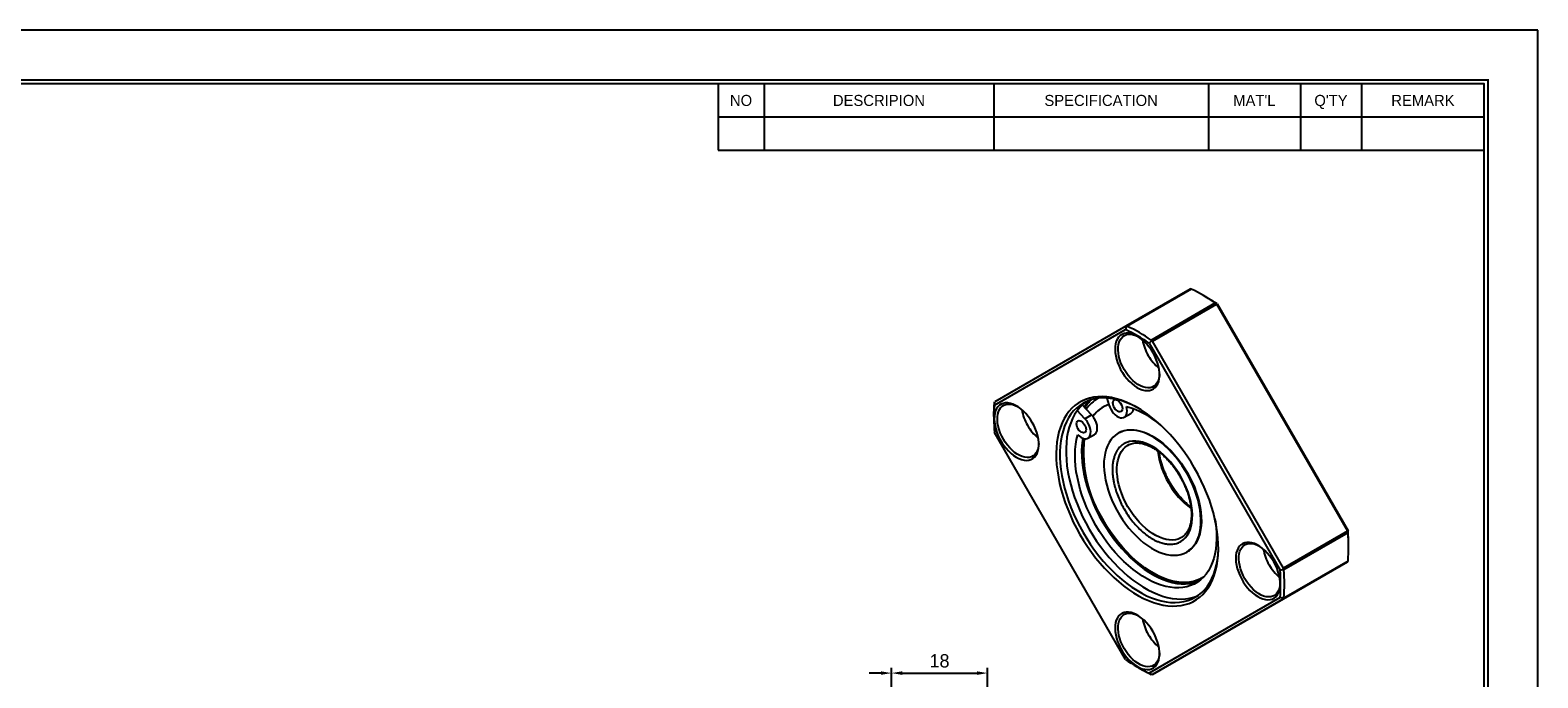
# Model space of a CAD drawing. Header units: millimetres. Extents: x 0 to 426, y 0 to 302.
# Tile 3 of 3: x 144 to 426, y 180 to 302. Entities that reach past the tile are written whole.
import ezdxf
from ezdxf.enums import TextEntityAlignment as Align

# ---------------------------------------------------------------- set-up
doc = ezdxf.new("R2010")
doc.units = ezdxf.units.MM
doc.layers.get('DEFPOINTS').update_dxf_attribs({"linetype": 'CONTINUOUS'})
doc.layers.add('L1', color=7, linetype='CONTINUOUS')
doc.layers.add('OUTLINE', color=7, linetype='CONTINUOUS')
doc.dimstyles.get("Standard").update_dxf_attribs({"dimtxt": 2.5, "dimasz": 2, "dimexe": 1, "dimexo": 0, "dimgap": 1, "dimtad": 1, "dimdec": 3, "dimzin": 11, "dimdsep": 46, "dimtxsty": 'Standard', "dimcen": 0, "dimclrd": 5, "dimclre": 5, "dimclrt": 3, "dimadec": 0, "dimazin": 0, "dimtfac": 0.6, "dimtdec": 3, "dimtmove": 0, "dimatfit": 3, "dimfxl": 0, "dimtolj": 1, "dimtzin": 11, "dimarcsym": 0})

# ---------------------------------------------------------------- blocks, each defined once
blk = doc.blocks.new('표제란')
at = {"layer": 'L1', "color": 0}
for p, q in [((297, 210), (0, 210)), ((297, 0), (297, 210))]:
    blk.add_line(p, q, dxfattribs=at)
at = {"layer": 'L1'}
for p, q in [((190, 203), (190, 194.34)), ((196, 203), (196, 194.34)), ((226, 203), (226, 194.34)), ((254, 203), (254, 194.34)), ((266, 203), (266, 194.34)), ((274, 203), (274, 194.34)), ((190, 198.67), (290, 198.67)), ((190, 194.34), (290, 194.34))]:
    blk.add_line(p, q, dxfattribs=at)
at = {"layer": 'L1', "const_width": 0.25}
blk.add_lwpolyline([(290.5, 6.5), (290.5, 203.5), (10, 203.5), (10, 6.5)], close=True, dxfattribs=at)
at = {"layer": 'L1'}
blk.add_lwpolyline([(290, 7), (290, 203), (10.5, 203), (10.5, 7)], close=True, dxfattribs=at)
for s, p in [('NO', (193, 200.83)), ('DESCRIPION', (211, 200.83)), ('SPECIFICATION', (240, 200.83)), ("MAT'L", (260, 200.83)), ("Q'TY", (270, 200.83)), ('REMARK', (282, 200.83))]:
    blk.add_text(s, height=1.444, dxfattribs=at).set_placement(p, align=Align.MIDDLE_CENTER)
for tag, p in [('필렛', (179.25, 10.9)), ('모따기', (179.25, 8.3))]:
    blk.add_attdef(tag, text='', height=1.15, dxfattribs=at).set_placement(p, align=Align.MIDDLE_LEFT)
at = {"layer": 'OUTLINE', "ltscale": 0.5}
for tag, p, height in [('TITLE', (237.17, 24.41), 2.5), ('도번', (251.18, 15.64), 2.5), ('SCALE', (253.78, 9.55), 1.2), ('DATE', (277.02, 9.51), 1.2)]:
    blk.add_attdef(tag, p, '', height=height, dxfattribs=at)
blk = doc.blocks.new('*D8')
at = {"layer": 'DEFPOINTS', "color": 0, "ltscale": 0.5}
for p in [(323.35, 181.08), (305.35, 168.37), (323.35, 168.12)]:
    blk.add_point(p, dxfattribs=at)
at = {"layer": 'OUTLINE', "color": 5, "lineweight": -2, "ltscale": 0.5}
for p, q in [((305.35, 168.37), (305.35, 182.08)), ((307.35, 181.08), (321.35, 181.08)), ((323.35, 168.12), (323.35, 182.08))]:
    blk.add_line(p, q, dxfattribs=at)
at = {"layer": 'OUTLINE', "color": 5, "ltscale": 0.5}
for points in [[(307.35, 181.41), (307.35, 180.74), (305.35, 181.08)], [(321.35, 181.41), (321.35, 180.74), (323.35, 181.08)]]:
    blk.add_solid(points, dxfattribs=at)
at = {"layer": 'OUTLINE', "color": 3, "ltscale": 0.5, "insert": (314.35, 183.36), "char_height": 2.5, "attachment_point": 5}
blk.add_mtext('\\A1;18', dxfattribs=at)

msp = doc.modelspace()

# ---------------------------------------------------------------- linework, layer by layer
at = {"layer": 'OUTLINE'}
for p, q in [((361.3124, 253.0409), (349.2916, 246.1014)), ((361.5331, 253.0316), (349.5123, 246.0922)), ((361.4641, 253.0603), (361.3124, 253.0409)), ((364.1422, 251.633), (363.7887, 251.8371)), ((354.0148, 243.493), (366.0355, 250.4324)), ((354.2355, 243.2473), (366.2563, 250.1868)), ((366.2563, 250.1868), (366.188, 250.3333)), ((366.2563, 250.1868), (390.8124, 207.6545)), ((366.3599, 250.2465), (390.9159, 207.7142)), ((349.2916, 246.1014), (324.7355, 231.9209)), ((349.3598, 246.0727), (349.188, 245.4643)), ((349.2916, 246.1014), (349.3598, 246.0727)), ((324.632, 231.2838), (349.188, 245.4643)), ((354.0837, 243.3456), (353.632, 242.8988)), ((354.0837, 243.3456), (354.2355, 243.2473)), ((378.7916, 200.715), (354.2355, 243.2473)), ((353.632, 242.8988), (378.188, 200.3666)), ((324.6428, 231.7992), (324.632, 231.2838)), ((324.6428, 231.7992), (324.7355, 231.9209)), ((345.7119, 232.6157), (346.0904, 231.3419)), ((324.5399, 229.1793), (324.5399, 228.7711)), ((341.5919, 228.7441), (340.147, 230.2694)), ((342.8293, 229.4585), (341.0705, 231.3151)), ((341.5919, 228.7441), (342.8293, 229.4585)), ((348.9735, 229.0151), (350.2109, 229.7295)), ((349.3568, 231.0186), (349.3621, 231.0006)), ((349.188, 183.6198), (324.632, 226.152)), ((341.4976, 227.6717), (341.5278, 227.6021)), ((347.9115, 226.0772), (347.8139, 226.0208)), ((348.204, 226.246), (348.6227, 226.4313)), ((340.2518, 225.7397), (340.2389, 225.7533)), ((342.1653, 225.0836), (343.4055, 225.7995)), ((359.6972, 206.497), (359.6623, 206.4765)), ((390.8124, 207.6545), (378.7916, 200.715)), ((390.9147, 207.3404), (378.8939, 200.401)), ((390.9051, 207.522), (390.8124, 207.6545)), ((360.6629, 203.7634), (360.7605, 203.8197)), ((361.0537, 203.989), (361.1677, 204.0625)), ((391.0079, 204.687), (391.0079, 205.0952)), ((390.8124, 201.9454), (366.2563, 187.7649)), ((378.7916, 195.0059), (390.8124, 201.9454)), ((378.8008, 200.5344), (378.7916, 200.715)), ((378.8939, 195.2018), (390.9147, 202.1412)), ((390.8124, 201.9454), (390.9051, 202.0671)), ((378.188, 200.3666), (378.8008, 200.5344)), ((378.188, 195.2348), (353.632, 181.0543)), ((354.2355, 180.8254), (378.7916, 195.0059)), ((378.8008, 195.0794), (378.188, 195.2348)), ((378.8008, 195.0794), (378.7916, 195.0059)), ((366.2563, 187.7649), (354.2355, 180.8254)), ((351.4056, 182.2333), (351.7592, 182.0291)), ((354.0837, 180.8059), (353.632, 181.0543)), ((354.2355, 180.8254), (354.0837, 180.8059))]:
    msp.add_line(p, q, dxfattribs=at)
at = {"layer": 'OUTLINE', "color": 5, "ltscale": 0.2}
msp.add_line((303.7935, 181.0789), (301.1607, 181.0835), dxfattribs=at)
at = {"layer": 'OUTLINE', "flags": 128}
for points in [[(354.3599, 241.0921), (353.9903, 241.6845), (353.5845, 242.2446), (353.1481, 242.7646), (352.6874, 243.2373), (352.2087, 243.6559), (351.7188, 244.0146), (351.2246, 244.3084), (350.7329, 244.5331), (350.2508, 244.6856), (349.785, 244.7637), (349.3419, 244.7664), (348.9279, 244.6936), (348.5487, 244.5463), (348.2097, 244.3266), (347.9156, 244.0376), (347.6706, 243.6833), (347.4781, 243.2688), (347.3407, 242.7998), (347.2605, 242.2828), (347.2386, 241.7253), (347.2752, 241.135), (347.3698, 240.5201), (347.5211, 239.8894), (347.7271, 239.2516), (347.9847, 238.6157), (348.2904, 237.9908), (348.64, 237.3854), (349.0284, 236.8081), (349.4502, 236.2671), (349.8995, 235.7699), (350.3701, 235.3235), (350.8552, 234.9341), (351.3482, 234.6073), (351.842, 234.3476), (352.3297, 234.1587), (352.8045, 234.0432), (353.2598, 234.0027), (353.689, 234.0378), (354.0863, 234.148), (354.446, 234.3319), (354.7631, 234.5866), (355.0332, 234.9088), (355.2523, 235.2939), (355.4176, 235.7365), (355.5265, 236.2303), (355.5777, 236.7685), (355.5704, 237.3435), (355.5047, 237.9471), (355.3815, 238.571), (355.2025, 239.2064), (354.9703, 239.8443), (354.6881, 240.4759), (354.3599, 241.0921)], [(348.9428, 237.9638), (348.6257, 238.5612), (348.3551, 239.1735), (348.135, 239.7917), (347.969, 240.4062), (347.8593, 241.0077), (347.8078, 241.5872), (347.8152, 242.1358), (347.8813, 242.6452), (348.0053, 243.1078), (348.1851, 243.5164), (348.4181, 243.865), (348.7007, 244.1481), (349.0287, 244.3616), (349.3971, 244.5022), (349.8003, 244.5677), (350.2322, 244.5572), (350.6862, 244.4709), (351.1555, 244.3099), (351.5544, 244.1198)], [(355.5794, 237.1477), (355.5445, 236.7078), (355.4493, 236.2209), (355.2972, 235.7844), (355.0903, 235.4051), (354.832, 235.0887), (354.5261, 234.8399), (354.1773, 234.6625), (353.7908, 234.5592), (353.3725, 234.5317), (352.9287, 234.5802), (352.4662, 234.7041), (351.9919, 234.9015), (351.5131, 235.1693), (351.0371, 235.5037), (350.571, 235.8993), (350.1219, 236.3504), (349.6966, 236.85), (349.3015, 237.3905), (348.9428, 237.9638)], [(324.5399, 229.1793), (324.5399, 229.1793), (324.5458, 229.8265), (324.5633, 230.4667), (324.5924, 231.0997), (324.6332, 231.7251)], [(362.16, 219.4672), (361.4778, 220.6016), (360.7575, 221.7082), (360.0016, 222.7828), (359.2132, 223.8212), (358.3952, 224.8196), (357.5507, 225.7741), (356.6829, 226.6812), (355.7951, 227.5373), (354.8907, 228.3393), (353.973, 229.084), (353.0457, 229.7688), (352.1121, 230.3909), (351.1759, 230.948), (350.2405, 231.438), (349.3096, 231.8591), (348.3867, 232.2096), (347.4752, 232.4882), (346.5787, 232.6939), (345.7004, 232.8259), (344.8439, 232.8836), (344.0122, 232.8669), (343.2086, 232.7758), (342.4361, 232.6107), (341.6977, 232.3722), (340.9961, 232.0612), (340.334, 231.6788), (339.7139, 231.2266), (339.1382, 230.7063), (338.6091, 230.1197), (338.1285, 229.4692), (337.6982, 228.7572), (337.32, 227.9864), (336.9953, 227.1598), (336.7252, 226.2804), (336.5108, 225.3516), (336.353, 224.3769), (336.2522, 223.3601), (336.209, 222.305), (336.2234, 221.2155), (336.2954, 220.0959), (336.4248, 218.9503), (336.611, 217.7832), (336.8533, 216.5989), (337.1509, 215.4019), (337.5025, 214.1968), (337.9069, 212.9881), (338.3626, 211.7805), (338.8677, 210.5785), (339.4204, 209.3866), (340.0186, 208.2094), (340.66, 207.0514), (341.3421, 205.917), (342.0625, 204.8104), (342.8183, 203.7358), (343.6067, 202.6974), (344.4247, 201.699), (345.2692, 200.7445), (346.137, 199.8374), (347.0248, 198.9813), (347.9293, 198.1793), (348.8469, 197.4346), (349.7743, 196.7498), (350.7079, 196.1277), (351.6441, 195.5706), (352.5794, 195.0806), (353.5103, 194.6595), (354.4333, 194.309), (355.3447, 194.0303), (356.2413, 193.8247), (357.1195, 193.6927), (357.9761, 193.635), (358.8077, 193.6517), (359.6113, 193.7427), (360.3838, 193.9079), (361.1222, 194.1464), (361.8238, 194.4574), (362.4859, 194.8397), (363.106, 195.2919), (363.6817, 195.8123), (364.2109, 196.3989), (364.6915, 197.0494), (365.1217, 197.7614), (365.4999, 198.5322), (365.8247, 199.3588), (366.0948, 200.2382), (366.3091, 201.167), (366.467, 202.1416), (366.5677, 203.1585), (366.611, 204.2136), (366.5966, 205.303), (366.5245, 206.4227), (366.3952, 207.5682), (366.209, 208.7354), (365.9666, 209.9197), (365.6691, 211.1167), (365.3174, 212.3218), (364.913, 213.5305), (364.4574, 214.7381), (363.9522, 215.9401), (363.3996, 217.132), (362.8014, 218.3091), (362.16, 219.4672)], [(351.5902, 230.7096), (351.2971, 230.8716), (350.3661, 231.3414), (349.4406, 231.7406), (348.5243, 232.0678), (347.6207, 232.3215), (346.7335, 232.5008), (345.8662, 232.6049), (345.0221, 232.6335), (344.2047, 232.5865), (343.417, 232.464), (342.6623, 232.2665), (341.9436, 231.9948), (341.2635, 231.6499), (340.625, 231.2333), (340.0303, 230.7466), (339.482, 230.1916), (338.9822, 229.5706), (338.5328, 228.8861), (338.1356, 228.1407), (337.7922, 227.3374), (337.5039, 226.4793), (337.2719, 225.5698), (337.0971, 224.6126), (336.9802, 223.6113), (336.9216, 222.5701), (336.9216, 221.4928), (336.9802, 220.3839), (337.0971, 219.2477), (337.2719, 218.0887), (337.5039, 216.9113), (337.7922, 215.7204), (338.1356, 214.5206), (338.5328, 213.3166), (338.9822, 212.1132), (339.482, 210.9151), (340.0303, 209.7271), (340.625, 208.5538), (341.2635, 207.3999), (341.9436, 206.2699), (342.6623, 205.1683), (343.417, 204.0995), (344.2047, 203.0676), (345.0221, 202.0767), (345.8662, 201.1308), (346.7335, 200.2335), (347.6207, 199.3885), (348.5243, 198.599), (349.4406, 197.8682), (350.3661, 197.1989), (351.2971, 196.5938), (352.23, 196.0552), (353.161, 195.5854), (354.0865, 195.1862), (355.0028, 194.859), (355.9063, 194.6053), (356.7935, 194.426), (357.6609, 194.3219), (358.505, 194.2933), (359.3224, 194.3403), (360.11, 194.4628), (360.8647, 194.6603), (361.5835, 194.932), (362.2635, 195.2769), (362.9021, 195.6935), (363.4967, 196.1802), (364.0451, 196.7352), (364.5449, 197.3562), (364.9943, 198.0407), (365.3915, 198.7861), (365.7349, 199.5894), (366.0232, 200.4475), (366.2552, 201.357), (366.43, 202.3142), (366.5469, 203.3154), (366.6055, 204.3567), (366.6117, 204.6888)], [(341.8453, 231.9506), (341.7563, 231.8864), (341.1617, 231.3997), (340.6134, 230.8447), (340.1135, 230.2238), (339.6641, 229.5392), (339.2669, 228.7938), (338.9235, 227.9905), (338.6353, 227.1324), (338.4033, 226.2229), (338.2285, 225.2657), (338.1116, 224.2645), (338.053, 223.2232), (338.053, 222.146), (338.1116, 221.0371), (338.2285, 219.9008), (338.4033, 218.7418), (338.6353, 217.5645), (338.9235, 216.3736), (339.2669, 215.1737), (339.6641, 213.9697), (340.1135, 212.7663), (340.6134, 211.5682), (341.1617, 210.3802), (341.7563, 209.2069), (342.3949, 208.053), (343.0749, 206.923), (343.7937, 205.8215), (344.5484, 204.7526), (345.336, 203.7207), (346.1535, 202.7298), (346.9976, 201.7839), (347.8649, 200.8867), (348.7521, 200.0416), (349.6556, 199.2521), (350.572, 198.5213), (351.4975, 197.852), (352.4285, 197.2469), (353.3613, 196.7084), (354.2923, 196.2385), (355.2178, 195.8393), (356.1342, 195.5121), (357.0377, 195.2584), (357.9249, 195.0791), (358.7922, 194.975), (359.6363, 194.9464), (360.4538, 194.9934), (361.2414, 195.1159), (361.9961, 195.3134), (362.7149, 195.5851), (362.8131, 195.6293)], [(348.3486, 231.5412), (348.4891, 231.2487), (348.5774, 230.9516), (348.6075, 230.67), (348.5774, 230.4232), (348.4891, 230.228), (348.3486, 230.0977), (348.1656, 230.0412), (347.9524, 230.0623), (347.7236, 230.1596), (347.4948, 230.3264), (347.2817, 230.5515), (347.0986, 230.8193), (346.9581, 231.1118), (346.8698, 231.409), (346.8397, 231.6905), (346.8698, 231.9373), (346.9581, 232.1325), (347.0986, 232.2628), (347.2817, 232.3193), (347.4948, 232.2982), (347.7236, 232.2009), (347.9524, 232.0341), (348.1656, 231.8091), (348.3486, 231.5412)], [(331.7325, 228.0253), (331.3629, 228.6177), (330.9571, 229.1778), (330.5207, 229.6979), (330.06, 230.1705), (329.5813, 230.5891), (329.0914, 230.9478), (328.5972, 231.2416), (328.1055, 231.4663), (327.6234, 231.6188), (327.1575, 231.6969), (326.7145, 231.6996), (326.3005, 231.6268), (325.9213, 231.4795), (325.5823, 231.2598), (325.2882, 230.9708), (325.0432, 230.6166), (324.8507, 230.202), (324.7133, 229.733), (324.6331, 229.2161), (324.6111, 228.6585), (324.6477, 228.0682), (324.7424, 227.4533), (324.8937, 226.8226), (325.0997, 226.1848), (325.3573, 225.549), (325.663, 224.924), (326.0125, 224.3186), (326.4009, 223.7413), (326.8228, 223.2003), (327.2721, 222.7031), (327.7427, 222.2567), (328.2278, 221.8673), (328.7207, 221.5405), (329.2145, 221.2808), (329.7023, 221.0919), (330.1771, 220.9764), (330.6323, 220.9359), (331.0616, 220.971), (331.4589, 221.0813), (331.8186, 221.2651), (332.1357, 221.5199), (332.4058, 221.8421), (332.6249, 222.2272), (332.7901, 222.6697), (332.8991, 223.1636), (332.9503, 223.7017), (332.943, 224.2767), (332.8772, 224.8803), (332.754, 225.5042), (332.5751, 226.1396), (332.3429, 226.7775), (332.0607, 227.4091), (331.7325, 228.0253)], [(326.3153, 224.897), (325.9982, 225.4944), (325.7276, 226.1068), (325.5076, 226.7249), (325.3415, 227.3394), (325.2319, 227.9409), (325.1804, 228.5204), (325.1878, 229.069), (325.2539, 229.5784), (325.3779, 230.041), (325.5577, 230.4496), (325.7907, 230.7982), (326.0733, 231.0814), (326.4013, 231.2949), (326.7697, 231.4354), (327.1729, 231.501), (327.6048, 231.4905), (328.0588, 231.4041), (328.528, 231.2432), (328.927, 231.053)], [(346.0904, 231.3419), (346.2421, 230.9219), (346.4439, 230.5106), (346.6892, 230.1221), (346.9694, 229.7694), (347.2753, 229.4645), (347.5963, 229.2177), (347.9216, 229.0374), (348.2402, 228.9298), (348.5414, 228.8984), (348.8148, 228.9443), (349.0512, 229.066), (349.2427, 229.2593), (349.3827, 229.5177), (349.4664, 229.8324), (349.4911, 230.1928), (349.456, 230.5866), (349.3621, 231.0006)], [(348.2536, 231.6911), (348.336, 231.5337), (348.4311, 231.3837)], [(341.5404, 227.6096), (341.6809, 227.3171), (341.7692, 227.02), (341.7993, 226.7384), (341.7692, 226.4916), (341.6809, 226.2965), (341.5404, 226.1662), (341.3573, 226.1096), (341.1442, 226.1307), (340.9154, 226.228), (340.6866, 226.3949), (340.4735, 226.6199), (340.2904, 226.8878), (340.1499, 227.1802), (340.0616, 227.4774), (340.0315, 227.7589), (340.0616, 228.0057), (340.1499, 228.2009), (340.2904, 228.3312), (340.4735, 228.3877), (340.6866, 228.3666), (340.9154, 228.2694), (341.1442, 228.1025), (341.3573, 227.8775), (341.5404, 227.6096)], [(340.2518, 225.7397), (340.5606, 225.4537), (340.8812, 225.2274), (341.203, 225.0685), (341.5152, 224.9822), (341.8073, 224.9713), (342.0698, 225.0363), (342.2939, 225.1749), (342.472, 225.3826), (342.5984, 225.6525), (342.6686, 225.9754), (342.6805, 226.3408), (342.6337, 226.7364), (342.5296, 227.1491), (342.3717, 227.5651), (342.1654, 227.9705)], [(360.6634, 203.7637), (361.1596, 204.0983), (361.6108, 204.503), (362.0143, 204.975), (362.3673, 205.5113), (362.6677, 206.1085), (362.9133, 206.7626), (363.1027, 207.4695), (363.2346, 208.2245), (363.3081, 209.0227), (363.3229, 209.859), (363.2787, 210.728), (363.1759, 211.6239), (363.0151, 212.5411), (362.7974, 213.4735), (362.5242, 214.4151), (362.1973, 215.3598), (361.8187, 216.3014), (361.391, 217.2339), (360.9169, 218.1513), (360.3995, 219.0475), (359.8421, 219.9167), (359.2484, 220.7534), (358.6222, 221.552), (357.9675, 222.3075), (357.2887, 223.0148), (356.5901, 223.6695), (355.8763, 224.2673), (355.1518, 224.8042), (354.4214, 225.2769), (353.6898, 225.6822), (352.9617, 226.0176), (352.242, 226.2808), (351.5352, 226.4701), (350.8459, 226.5843), (350.1786, 226.6228), (349.5377, 226.5851), (348.9272, 226.4716), (348.3512, 226.283), (347.8134, 226.0205), (347.3172, 225.6859), (346.866, 225.2813), (346.4625, 224.8092), (346.1095, 224.2729), (345.8091, 223.6757), (345.5635, 223.0216), (345.3741, 222.3147), (345.2422, 221.5597), (345.1687, 220.7615), (345.1539, 219.9252), (345.1981, 219.0562), (345.3009, 218.1603), (345.4617, 217.2431), (345.6794, 216.3107), (345.9526, 215.3691), (346.2795, 214.4244), (346.6581, 213.4828), (347.0858, 212.5503), (347.5599, 211.6329), (348.0773, 210.7367), (348.6347, 209.8675), (349.2284, 209.0308), (349.8546, 208.2322), (350.5093, 207.4767), (351.1881, 206.7694), (351.8867, 206.1147), (352.6005, 205.5169), (353.325, 204.98), (354.0554, 204.5073), (354.787, 204.102), (355.5151, 203.7666), (356.2348, 203.5035), (356.9416, 203.3141), (357.6309, 203.1999), (358.2982, 203.1615), (358.9391, 203.1991), (359.5496, 203.3126), (360.1256, 203.5012), (360.6634, 203.7637)], [(347.9115, 226.0772), (348.1749, 226.2172), (348.7323, 226.443), (349.326, 226.5941), (349.9522, 226.6698), (350.6068, 226.6694), (351.2857, 226.593), (351.9843, 226.4411), (352.6981, 226.2146), (353.4226, 225.9151), (354.153, 225.5445), (354.8846, 225.1051), (355.6126, 224.5999), (356.3324, 224.0321), (357.0392, 223.4054), (357.7285, 222.7238), (358.3957, 221.9918), (359.0367, 221.2141), (359.6471, 220.3958), (360.2231, 219.5422), (360.761, 218.6587), (361.2571, 217.7512), (361.7084, 216.8255), (362.1119, 215.8877), (362.4649, 214.9438), (362.7652, 213.9998), (363.0109, 213.0621), (363.2003, 212.1366), (363.3322, 211.2293), (363.4057, 210.3461), (363.4205, 209.4928), (363.3763, 208.6749), (363.2735, 207.8976), (363.1127, 207.1661), (362.895, 206.485), (362.6218, 205.8589), (362.2949, 205.2916), (361.9163, 204.7871), (361.4886, 204.3484), (361.0145, 203.9784), (360.7605, 203.8197)], [(332.9519, 224.0809), (332.9171, 223.641), (332.8219, 223.1541), (332.6697, 222.7177), (332.4629, 222.3383), (332.2046, 222.0219), (331.8987, 221.7731), (331.5499, 221.5957), (331.1634, 221.4925), (330.745, 221.4649), (330.3013, 221.5134), (329.8387, 221.6373), (329.3645, 221.8347), (328.8857, 222.1026), (328.4097, 222.4369), (327.9436, 222.8326), (327.4945, 223.2836), (327.0692, 223.7832), (326.6741, 224.3237), (326.3153, 224.897)], [(365.948, 210.0011), (366.0412, 209.4147), (366.1718, 208.3297), (366.2438, 207.2707), (366.257, 206.2424), (366.2112, 205.2494), (366.1066, 204.296), (365.9439, 203.3866), (365.7235, 202.5252), (365.4467, 201.7156), (365.1144, 200.9614), (364.7284, 200.2659), (364.2902, 199.6323), (363.8018, 199.0634), (363.2653, 198.5616), (362.6833, 198.1293), (362.0582, 197.7683), (361.3928, 197.4803), (360.6902, 197.2665), (359.9533, 197.1279), (359.1856, 197.0651), (358.3903, 197.0784), (357.5711, 197.1676), (356.7315, 197.3326), (355.8754, 197.5724), (355.0065, 197.886), (354.1287, 198.2721), (353.2459, 198.7288), (352.362, 199.2543), (351.4809, 199.8461), (350.6066, 200.5016), (349.7429, 201.2179), (348.8937, 201.9919), (348.0628, 202.82), (347.2538, 203.6986), (346.4704, 204.6238), (345.716, 205.5914), (344.994, 206.5973), (344.3076, 207.6368), (343.6598, 208.7054), (343.0536, 209.7984), (342.4916, 210.9108), (341.9763, 212.0377), (341.51, 213.1742), (341.0948, 214.3151), (340.7326, 215.4554), (340.4249, 216.5901), (340.1731, 217.714), (339.9783, 218.8221), (339.8414, 219.9097), (339.7631, 220.9717), (339.7436, 222.0036), (339.783, 223.0006), (339.8812, 223.9585), (340.0377, 224.8728), (340.2518, 225.7396), (340.2518, 225.7396)], [(341.1798, 225.0777), (341.1186, 224.6728), (341.0204, 223.715), (340.981, 222.7179), (341.0005, 221.6861), (341.0789, 220.624), (341.2157, 219.5365), (341.4105, 218.4283), (341.6623, 217.3044), (341.97, 216.1698), (342.3323, 215.0295), (342.7475, 213.8886), (343.2137, 212.7521), (343.729, 211.6252), (344.291, 210.5127), (344.8972, 209.4198), (345.545, 208.3512), (346.2314, 207.3116), (346.9534, 206.3058), (347.7078, 205.3381), (348.4912, 204.4129), (349.3002, 203.5343), (350.1311, 202.7062), (350.9803, 201.9323), (351.844, 201.216), (352.7183, 200.5604), (353.5994, 199.9686), (354.4833, 199.4432), (355.3662, 198.9864), (356.244, 198.6004), (357.1129, 198.2867), (357.969, 198.0469), (358.8085, 197.882), (359.6277, 197.7927), (360.423, 197.7794), (361.1908, 197.8422), (361.9276, 197.9809), (362.6303, 198.1946), (362.9735, 198.3319)], [(349.6627, 212.2497), (349.2287, 213.0491), (348.8398, 213.8659), (348.4991, 214.6932), (348.2095, 215.5242), (347.9734, 216.352), (347.7926, 217.1697), (347.6689, 217.9706), (347.603, 218.748), (347.5957, 219.4955), (347.647, 220.2068), (347.7563, 220.8762), (347.9229, 221.498), (348.1454, 222.067), (348.4218, 222.5787), (348.75, 223.0287), (349.1271, 223.4133), (349.5501, 223.7293), (349.882, 223.9133)], [(359.5384, 205.7122), (359.9922, 206.0235), (360.3996, 206.4063), (360.7574, 206.8573), (361.0627, 207.373), (361.3131, 207.9493), (361.5065, 208.5814), (361.6415, 209.2644), (361.7168, 209.9927), (361.7318, 210.7604), (361.6866, 211.5614), (361.5814, 212.3893), (361.4171, 213.2372), (361.1949, 214.0985), (360.9168, 214.9662), (360.5849, 215.8333), (360.2019, 216.6928), (359.7708, 217.5378), (359.2953, 218.3615), (358.779, 219.1573), (358.2262, 219.9187), (357.6412, 220.6397), (357.0289, 221.3143), (356.3941, 221.9373), (355.7419, 222.5036), (355.0776, 223.0085), (354.4066, 223.4482), (353.7342, 223.8189), (353.0659, 224.1178), (352.407, 224.3423), (351.7628, 224.4908), (351.1386, 224.562), (350.5394, 224.5554), (349.9699, 224.4709), (349.4348, 224.3094), (348.9384, 224.072)], [(359.6623, 206.4765), (359.5476, 206.4133), (359.0624, 206.2049), (358.5408, 206.0705), (357.9871, 206.0112), (357.4058, 206.0275), (356.8018, 206.1193), (356.18, 206.2859), (355.5457, 206.5258), (354.9041, 206.837), (354.2604, 207.217), (353.6201, 207.6627), (352.9885, 208.1703), (352.3707, 208.7356), (351.7719, 209.3539), (351.1971, 210.0202), (350.6509, 210.7289), (350.1381, 211.4741), (349.6627, 212.2497)], [(363.8042, 199.0659), (363.7923, 199.0581), (363.1741, 198.7011), (362.5161, 198.4164), (361.821, 198.2053), (361.0921, 198.0688), (360.3325, 198.0074), (359.5458, 198.0214), (358.7353, 198.1107), (357.9048, 198.275), (357.0579, 198.5135), (356.1984, 198.8251), (355.3301, 199.2086), (354.457, 199.662), (353.5829, 200.1835), (352.7117, 200.7707), (351.8473, 201.4209), (350.9936, 202.1313), (350.1544, 202.8987), (349.3335, 203.7197), (348.5344, 204.5906), (347.7609, 205.5075), (347.0162, 206.4662), (346.3038, 207.4627), (345.6269, 208.4923), (344.9884, 209.5505)], [(363.5363, 198.8986), (363.2717, 198.7574), (362.6136, 198.4728), (361.9186, 198.2617), (361.1897, 198.1251), (360.4301, 198.0637), (359.6434, 198.0777), (358.8329, 198.167), (358.0024, 198.3313), (357.1555, 198.5698), (356.296, 198.8815), (355.4277, 199.2649), (354.5546, 199.7184), (353.6805, 200.2398), (352.8093, 200.827), (351.9449, 201.4773), (351.0912, 202.1877), (350.252, 202.9551), (349.4311, 203.776), (348.632, 204.6469), (347.8584, 205.5638), (347.1138, 206.5226), (346.4014, 207.519), (345.7245, 208.5486), (345.086, 209.6068)], [(376.9873, 201.9003), (376.6177, 202.4926), (376.2119, 203.0528), (375.7756, 203.5728), (375.3148, 204.0454), (374.8361, 204.4641), (374.3462, 204.8228), (373.852, 205.1165), (373.3604, 205.3413), (372.8782, 205.4937), (372.4124, 205.5719), (371.9693, 205.5746), (371.5553, 205.5018), (371.1761, 205.3545), (370.8371, 205.1348), (370.5431, 204.8458), (370.298, 204.4915), (370.1055, 204.077), (369.9682, 203.6079), (369.888, 203.091), (369.866, 202.5335), (369.9026, 201.9431), (369.9972, 201.3283), (370.1486, 200.6975), (370.3545, 200.0598), (370.6121, 199.4239), (370.9179, 198.7989), (371.2674, 198.1935), (371.6558, 197.6163), (372.0776, 197.0753), (372.5269, 196.578), (372.9975, 196.1316), (373.4826, 195.7423), (373.9756, 195.4155), (374.4694, 195.1558), (374.9571, 194.9668), (375.4319, 194.8513), (375.8872, 194.8108), (376.3165, 194.846), (376.7137, 194.9562), (377.0735, 195.14), (377.3906, 195.3948), (377.6606, 195.717), (377.8798, 196.1021), (378.045, 196.5447), (378.154, 197.0385), (378.2051, 197.5767), (378.1978, 198.1516), (378.1321, 198.7553), (378.0089, 199.3792), (377.8299, 200.0146), (377.5977, 200.6525), (377.3155, 201.284), (376.9873, 201.9003)], [(371.5702, 198.7719), (371.2531, 199.3693), (370.9825, 199.9817), (370.7625, 200.5998), (370.5964, 201.2143), (370.4868, 201.8159), (370.4352, 202.3953), (370.4426, 202.9439), (370.5088, 203.4534), (370.6327, 203.9159), (370.8125, 204.3246), (371.0455, 204.6731), (371.3282, 204.9563), (371.6562, 205.1698), (372.0245, 205.3104), (372.4277, 205.3759), (372.8596, 205.3654), (373.3136, 205.279), (373.7829, 205.1181), (374.1819, 204.928)], [(378.2068, 197.9559), (378.172, 197.516), (378.0767, 197.029), (377.9246, 196.5926), (377.7178, 196.2133), (377.4595, 195.8968), (377.1536, 195.648), (376.8047, 195.4707), (376.4182, 195.3674), (375.9999, 195.3398), (375.5561, 195.3884), (375.0936, 195.5123), (374.6193, 195.7096), (374.1406, 195.9775), (373.6645, 196.3118), (373.1984, 196.7075), (372.7493, 197.1585), (372.324, 197.6581), (371.929, 198.1987), (371.5702, 198.7719)], [(354.3599, 188.8335), (353.9903, 189.4259), (353.5845, 189.986), (353.1481, 190.506), (352.6874, 190.9787), (352.2087, 191.3973), (351.7188, 191.756), (351.2246, 192.0498), (350.7329, 192.2745), (350.2508, 192.427), (349.785, 192.5051), (349.3419, 192.5078), (348.9279, 192.435), (348.5487, 192.2877), (348.2097, 192.068), (347.9156, 191.779), (347.6706, 191.4247), (347.4781, 191.0102), (347.3407, 190.5411), (347.2605, 190.0242), (347.2386, 189.4667), (347.2752, 188.8764), (347.3698, 188.2615), (347.5211, 187.6308), (347.7271, 186.993), (347.9847, 186.3571), (348.2904, 185.7321), (348.64, 185.1268), (349.0284, 184.5495), (349.4502, 184.0085), (349.8995, 183.5113), (350.3701, 183.0648), (350.8552, 182.6755), (351.3482, 182.3487), (351.842, 182.089), (352.3297, 181.9001), (352.8045, 181.7845), (353.2598, 181.7441), (353.689, 181.7792), (354.0863, 181.8894), (354.446, 182.0732), (354.7631, 182.328), (355.0332, 182.6502), (355.2523, 183.0353), (355.4176, 183.4779), (355.5265, 183.9717), (355.5777, 184.5099), (355.5704, 185.0848), (355.5047, 185.6885), (355.3815, 186.3124), (355.2025, 186.9478), (354.9703, 187.5857), (354.6881, 188.2172), (354.3599, 188.8335)], [(348.9428, 185.7052), (348.6257, 186.3025), (348.3551, 186.9149), (348.135, 187.5331), (347.969, 188.1475), (347.8593, 188.7491), (347.8078, 189.3285), (347.8152, 189.8772), (347.8813, 190.3866), (348.0053, 190.8492), (348.1851, 191.2578), (348.4181, 191.6064), (348.7007, 191.8895), (349.0287, 192.103), (349.3971, 192.2436), (349.8003, 192.3091), (350.2322, 192.2986), (350.6862, 192.2123), (351.1555, 192.0513), (351.5544, 191.8612)], [(355.5794, 184.8891), (355.5445, 184.4492), (355.4493, 183.9623), (355.2972, 183.5258), (355.0903, 183.1465), (354.832, 182.8301), (354.5261, 182.5813), (354.1773, 182.4039), (353.7908, 182.3006), (353.3725, 182.2731), (352.9287, 182.3216), (352.4662, 182.4455), (351.9919, 182.6429), (351.5131, 182.9107), (351.0371, 183.245), (350.571, 183.6407), (350.1219, 184.0918), (349.6966, 184.5913), (349.3015, 185.1319), (348.9428, 185.7052)]]:
    msp.add_lwpolyline(points, dxfattribs=at)
at = {"layer": 'OUTLINE'}
for centre, radius, start, end in [((345.7013, 220.4079), 36.2622, 55.892001, 64.113376), ((345.0862, 218.6867), 38.0604, 56.01699, 59.955002), ((333.6806, 213.4685), 36.2622, 55.892, 64.113374), ((333.5618, 213.2643), 35.7912, 55.891939, 64.113437), ((360.8055, 244.9076), 8.5202, 189.549455, 210.554), ((360.9425, 244.8107), 8.5903, 209.533122, 230.358368), ((347.7483, 226.4443), 7.7673, 131.762361, 144.571152), ((347.677, 226.3403), 7.2048, 120.165104, 144.45124), ((360.3398, 228.7179), 35.7999, 175.889919, 184.110081), ((338.1781, 231.8408), 8.5202, 189.549455, 210.554), ((348.1627, 225.4102), 6.3511, 109.228748, 143.509374), ((348.3804, 225.3384), 6.5247, 120.814577, 144.235263), ((344.7394, 214.7223), 16.9219, 48.921657, 74.146446), ((349.5565, 230.6837), 1.1571, 304.443947, 354.883806), ((338.3151, 231.744), 8.5903, 209.533122, 230.358368), ((365.1749, 222.435), 23.948, 173.816341, 212.549094), ((365.3238, 222.5109), 24.0018, 174.061579, 212.522514), ((370.2266, 224.3595), 15.0473, 186.451507, 210.783997), ((370.433, 224.0034), 15.048, 209.216593, 233.529112), ((354.7369, 204.7408), 36.271, 355.88998, 4.11002), ((353.1955, 205.0776), 37.8124, 0.026602, 3.998398), ((383.4329, 205.7158), 8.5202, 189.549455, 210.554), ((383.5699, 205.6189), 8.5903, 209.533122, 230.358368), ((342.4801, 197.8007), 35.7999, 355.889919, 4.110081), ((342.7162, 197.8014), 36.271, 355.889981, 4.11002), ((360.8055, 192.649), 8.5202, 189.549455, 210.554), ((360.9425, 192.5521), 8.5903, 209.533122, 230.358368), ((369.2581, 213.2543), 35.7912, 235.89194, 244.113437), ((368.9418, 211.7495), 34.3299, 239.965996, 244.226781)]:
    msp.add_arc(centre, radius, start, end, dxfattribs=at)
for centre, major_axis, ratio, start_param, end_param in [((-843245.9035, -486402.8831), (843631.4867, 486635.853), 0.00621692, 0.00405804, 0.00408464), ((-845484.8033, -487694.3581), (845870.3866, 487927.328), 0.00620868, 6.27911088, 6.27913745)]:
    msp.add_ellipse(centre, major_axis=major_axis, ratio=ratio, start_param=start_param, end_param=end_param, dxfattribs=at)
for points in [[(361.5331, 253.0316), (361.5102, 253.0412), (361.4872, 253.0508), (361.4641, 253.0603)], [(366.188, 250.3333), (366.1372, 250.3664), (366.0864, 250.3994), (366.0355, 250.4324)], [(349.3598, 246.0727), (349.4106, 246.0791), (349.4615, 246.0856), (349.5123, 246.0922)], [(354.0148, 243.493), (354.0377, 243.4438), (354.0607, 243.3947), (354.0837, 243.3456)], [(324.6332, 231.7251), (324.6363, 231.7497), (324.6395, 231.7744), (324.6428, 231.7992)], [(343.4028, 228.6849), (343.3167, 228.8247), (343.1444, 229.1043), (342.9344, 229.3404), (342.8293, 229.4585)], [(341.5919, 228.7441), (341.6969, 228.626), (341.907, 228.3899), (342.0793, 228.1103), (342.1654, 227.9705)], [(390.9147, 207.3404), (390.9116, 207.401), (390.9084, 207.4615), (390.9051, 207.522)], [(390.9051, 202.0671), (390.9084, 202.0918), (390.9116, 202.1166), (390.9147, 202.1412)], [(378.8008, 200.5344), (378.8318, 200.4899), (378.8628, 200.4454), (378.8939, 200.401)], [(378.8939, 195.2018), (378.8628, 195.161), (378.8318, 195.1202), (378.8008, 195.0794)], [(354.0837, 180.8059), (354.0607, 180.8155), (354.0377, 180.825), (354.0148, 180.8347)]]:
    msp.add_open_spline(points, degree=3, dxfattribs=at)
for points, knots in [([(342.7386, 232.2489), (342.5923, 232.1055), (342.2665, 231.7862), (341.8697, 231.3041), (341.6359, 230.9491), (341.5463, 230.8129)], [0, 0, 0, 0, 0.33435567, 0.74460722, 1, 1, 1, 1]), ([(343.3845, 225.8284), (343.4702, 225.8731), (343.7026, 225.9941), (343.8991, 226.4604), (343.9458, 227.1328), (343.788, 227.9189), (343.5312, 228.4296), (343.4028, 228.6849)], [0, 0, 0, 0, 0.12764076, 0.34573057, 0.56382038, 0.78191019, 1, 1, 1, 1]), ([(348.9384, 224.072), (348.6977, 223.9096), (348.2166, 223.5851), (347.7223, 222.9667), (347.3759, 222.3613), (347.1342, 221.7889), (346.9412, 221.1386), (346.819, 220.4717), (346.7563, 219.8343), (346.7368, 219.2404), (346.7548, 218.6077), (346.8131, 217.9377), (346.9159, 217.232), (347.0895, 216.3719), (347.3655, 215.3528), (347.7857, 214.1714), (348.3064, 212.9886), (348.925, 211.8235), (349.6246, 210.7054), (350.3887, 209.663), (351.2016, 208.7086), (352.0349, 207.8707), (352.8814, 207.1438), (353.6206, 206.6106), (354.254, 206.2206), (354.778, 205.9405), (355.4398, 205.6407), (356.2159, 205.379), (357.068, 205.2225), (357.7552, 205.2045), (358.3031, 205.2645), (358.7392, 205.3637), (359.1544, 205.5081), (359.4102, 205.6441), (359.5384, 205.7122)], [0, 0, 0, 0, 0.04516489, 0.0903033, 0.11734196, 0.14436275, 0.17459741, 0.20481684, 0.22710364, 0.24932886, 0.27160183, 0.29578522, 0.31989186, 0.34406148, 0.38246019, 0.42084338, 0.46042846, 0.49999754, 0.53958262, 0.5791517, 0.61755041, 0.6559336, 0.69216031, 0.7283715, 0.7506583, 0.77288352, 0.79515649, 0.83544065, 0.87362639, 0.90963998, 0.93228501, 0.95481709, 0.97735063, 1, 1, 1, 1]), ([(349.647, 223.788), (349.6473, 223.7883), (349.7749, 223.8769), (350.0627, 223.9968), (350.5127, 224.1412), (350.9993, 224.2122), (351.5111, 224.2195), (352.0453, 224.1613), (352.5981, 224.0393), (353.1665, 223.854), (353.7469, 223.6065), (354.3354, 223.298), (354.9277, 222.93), (355.5192, 222.505), (356.1054, 222.0256), (356.6818, 221.4949), (357.2438, 220.9168), (357.7869, 220.2954), (358.3069, 219.6351), (358.7998, 218.941), (359.2616, 218.2181), (359.689, 217.472), (360.0785, 216.7082), (360.4274, 215.9327), (360.7329, 215.1513), (360.993, 214.37), (361.2059, 213.595), (361.3702, 212.8322), (361.4851, 212.0875), (361.5501, 211.3667), (361.5653, 210.6753), (361.5313, 210.0186), (361.4493, 209.4015), (361.3206, 208.8283), (361.1472, 208.3026), (360.9311, 207.8275), (360.6741, 207.4043), (360.3763, 207.0361), (360.0518, 206.7269), (359.8086, 206.5717), (359.6916, 206.4971)], [0, 0, 0, 0, 0.00007767, 0.02875315, 0.0574644, 0.08580372, 0.11364252, 0.14103869, 0.16811985, 0.19500818, 0.22179578, 0.24854422, 0.27528704, 0.30204374, 0.32882745, 0.35564311, 0.38249063, 0.40936698, 0.43626745, 0.46318644, 0.49011785, 0.5170554, 0.54399251, 0.57092072, 0.59783351, 0.62472444, 0.65158721, 0.67841601, 0.70520598, 0.73195417, 0.75866095, 0.78533232, 0.81198343, 0.83863515, 0.86532666, 0.89212503, 0.91912722, 0.94645684, 0.97423829, 1, 1, 1, 1]), ([(361.4641, 212.1733), (361.4478, 212.1851), (361.2344, 212.3388), (360.8284, 212.6857), (360.2522, 213.2141), (359.6912, 213.7957), (359.1491, 214.4188), (358.6303, 215.0809), (358.1389, 215.7765), (357.7739, 216.3509), (357.4973, 216.82), (357.231, 217.295), (356.9017, 217.9367), (356.5508, 218.7117), (356.2432, 219.493), (355.9805, 220.2744), (355.7662, 221.0495), (355.5996, 221.7994), (355.5302, 222.2791), (355.4967, 222.5115)], [0, 0, 0, 0, 0.00553237, 0.07230069, 0.13914886, 0.20607623, 0.27307498, 0.34013321, 0.40723686, 0.47437074, 0.49983725, 0.53495339, 0.60208578, 0.66921199, 0.73630059, 0.80333547, 0.87030091, 0.93718233, 1, 1, 1, 1]), ([(363.7107, 199.009), (363.6002, 198.9468), (363.4567, 198.8659), (363.3024, 198.8051), (363.2669, 198.7911)], [0, 0, 0, 0, 0.7701528, 1, 1, 1, 1])]:
    msp.add_open_spline(points, degree=3, knots=knots, dxfattribs=at)
at = {"layer": 'OUTLINE', "color": 5, "ltscale": 0.2}
msp.add_solid([(303.3553, 181.413), (303.3542, 180.7463), (305.3547, 181.0762)], dxfattribs=at)

# ---------------------------------------------------------------- block references
at = {"layer": 'OUTLINE', "xscale": 1.4359668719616, "yscale": 1.4359668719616, "zscale": 1.4359668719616}
msp.add_blockref('표제란', (0, 0), dxfattribs=at)

# ---------------------------------------------------------------- dimensions: what is measured, and where the dimension line sits
at = {"layer": 'OUTLINE', "ltscale": 0.5}
dim = msp.add_linear_dim(base=(323.3547, 181.0762), p1=(305.3547, 168.3655), p2=(323.3547, 168.1155), dimstyle='Standard', dxfattribs=at)
dim.commit()
dim.dimension.update_dxf_attribs({"geometry": '*D8', "text_midpoint": (314.3547, 183.3612)})

doc.saveas('drawing.dxf')
